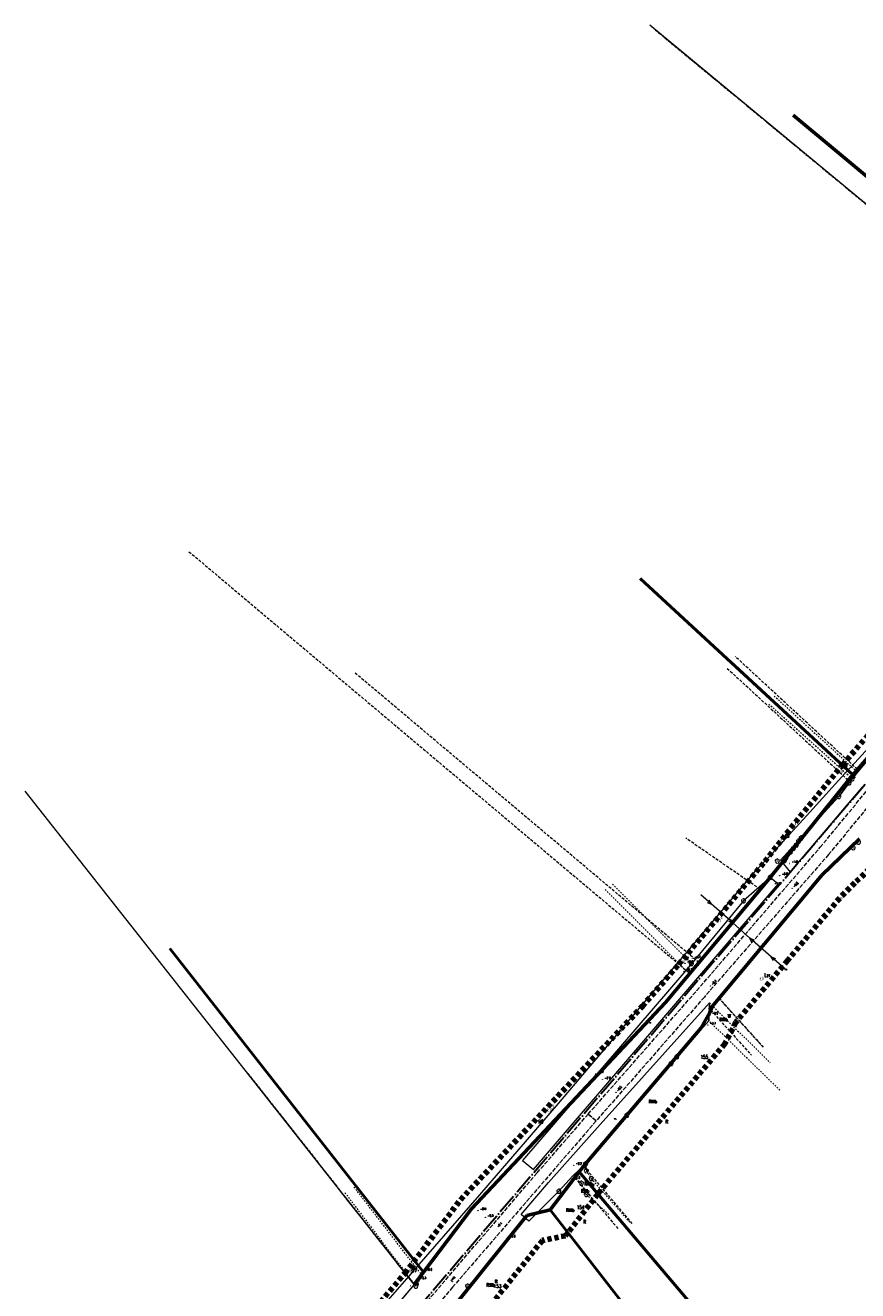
# Model space of a CAD drawing. Header units: metres. Extents: x 7389918 to 7395901, y 5992959 to 5996029.
# Tile 10 of 66: x 7390635 to 7390929, y 5993544 to 5993991. Entities that reach past the tile are written whole.
import ezdxf
from ezdxf.enums import TextEntityAlignment as Align

# ---------------------------------------------------------------- set-up
doc = ezdxf.new("R2010")
doc.units = ezdxf.units.M
doc.header["$MEASUREMENT"] = 0
for name, pattern in [('1', [0]), ('2', [1.5, 1, -0.5]), ('2_OTKJ', [2, 1.5, -0.5]), ('2_OTKR', [0]), ('2_OTWM', [1, 0.5, -0.5]), ('4', [2.5, 1.5, -1]), ('4_SUEP_A', [0]), ('4_SUTP_A', [0]), ('ACAD_ISO04W100', [30, 24, -3, 0, -3])]:
    doc.linetypes.add(name, pattern=pattern)
doc.layers.get('0').update_dxf_attribs({"color": 250, "linetype": 'CONTINUOUS', "lineweight": 100})
for name, color, linetype, lineweight in [('# Orlen Projekt - granice nieustalone do ustalenia', 6, 'CONTINUOUS', 100), ('# projektowana LNSN', 10, 'CONTINUOUS', 30), ('Dzialki', 7, '1', 18), ('GRANICE_ZLE_L_0', 2, '1', 50), ('Numery_dzialek', 7, 'CONTINUOUS', 13), ('OTK_E_T_0', 7, 'CONTINUOUS', 0), ('OTK_E_T_4', 7, 'CONTINUOUS', 0), ('OTK_L_0', 7, '2_OTKJ', 18), ('OTK_L_5', 7, 'CONTINUOUS', 18), ('OTR_T_1', 7, 'CONTINUOUS', 18), ('OTW_L_3', 7, 'CONTINUOUS', 18), ('SUEP_L_0', 1, '4_SUEP_A', 18), ('SUP_T_2', 7, 'CONTINUOUS', 18)]:
    doc.layers.add(name, color=color, linetype=linetype, lineweight=lineweight)
for name, color, linetype, lineweight, true_color in [('Kontury', 7, '2', 18, 0x008000), ('Numery_konturow', 7, 'CONTINUOUS', 13, 0x008000), ('Numery_uzytkow', 7, 'CONTINUOUS', 13, 0x008000), ('OTZ_T_0', 7, 'CONTINUOUS', 18, 0x008000), ('SUTP_E_T_0', 7, 'CONTINUOUS', 0, 0xff9100), ('SUTP_L_0', 7, '4_SUTP_A', 18, 0xff9100), ('Uzytki', 7, '2', 18, 0x008000), ('ZAKRES_L_0', 7, '4', 100, 0x008080)]:
    doc.layers.add(name, color=color, linetype=linetype, lineweight=lineweight, true_color=true_color)
doc.styles.get("Standard").update_dxf_attribs({"font": 'Simplex.SHX', "width": 0.75})

# ---------------------------------------------------------------- blocks, each defined once
blk = doc.blocks.new('2_OTRN')
at = {"linetype": 'Continuous'}
blk.add_circle((0, 0), 0.045, dxfattribs=at)
blk = doc.blocks.new('2_OTZL')
at = {"linetype": 'Continuous'}
blk.add_circle((0, 0), 0.045, dxfattribs=at)
for centre, start, end in [((-0.36, 0.12), 102.1445, 221.86), ((0, 0.38), 30.1401, 149.8599), ((0.36, 0.12), 318.14, 77.8555), ((-0.22, -0.3), 174.1482, 293.8542), ((0.22, -0.3), 246.1458, 5.8518)]:
    blk.add_arc(centre, 0.375, start, end, dxfattribs=at)
blk = doc.blocks.new('4_SUPP')
at = {"linetype": 'Continuous'}
blk.add_circle((0, 0), 0.25, dxfattribs=at)

msp = doc.modelspace()

# ---------------------------------------------------------------- linework, layer by layer
at = {"layer": '# Orlen Projekt - granice nieustalone do ustalenia', "linetype": '1', "lineweight": 60}
for p, q in [((7391031.95, 5993854.08), (7390906.08, 5993958.92)), ((7390927.07, 5993726.24), (7390972.31, 5993778.53)), ((7390896.94, 5993688.68), (7390927.07, 5993726.24)), ((7390916.19, 5993690.79), (7390929.52, 5993703.65)), ((7390861, 5993645.87), (7390896.94, 5993688.68)), ((7390895.96, 5993666.54), (7390916.19, 5993690.79)), ((7390877.52, 5993644.48), (7390895.96, 5993666.54)), ((7390792.61, 5993573.07), (7390861, 5993645.87)), ((7390876.66, 5993642.4), (7390877.52, 5993644.48)), ((7390873.62, 5993636.9), (7390876.66, 5993642.4)), ((7390832.9, 5993588.96), (7390873.62, 5993636.9)), ((7390830.62, 5993586.1), (7390832.9, 5993588.96)), ((7390820.42, 5993572.69), (7390830.62, 5993586.1)), ((7390775.72, 5993550.76), (7390792.61, 5993573.07)), ((7390812.1, 5993570.78), (7390820.42, 5993572.69)), ((7390772.43, 5993521.3), (7390812.1, 5993570.78)), ((7390772.41, 5993546.38), (7390775.72, 5993550.76))]:
    msp.add_line(p, q, dxfattribs=at)
at = {"layer": '# projektowana LNSN', "linetype": 'ACAD_ISO04W100', "ltscale": 0.3}
msp.add_lwpolyline([(7391033.34, 5993857.22), (7391044.1, 5993848.03), (7391044.1, 5993848.03), (7390948.79, 5993732.26), (7390948.79, 5993732.26), (7390948.79, 5993732.26), (7390943.34, 5993736.67), (7390943.34, 5993736.67), (7390683.96, 5993432.72)], dxfattribs=at)
msp.add_lwpolyline([(7391033.34, 5993857.22), (7391044.1, 5993848.03), (7391044.1, 5993848.03), (7390948.79, 5993732.26), (7390948.79, 5993732.26), (7390948.79, 5993732.26), (7390943.34, 5993736.67), (7390943.34, 5993736.67), (7390683.96, 5993432.72)], dxfattribs=at)
at = {"layer": 'Dzialki'}
for p, q in [((7390985.76, 5993882.88), (7390855.48, 5993990.6)), ((7390906.08, 5993958.92), (7391031.95, 5993854.08)), ((7390852.16, 5993795.48), (7390927.07, 5993726.24)), ((7390927.07, 5993726.24), (7390972.31, 5993778.53)), ((7390896.94, 5993688.68), (7390927.07, 5993726.24)), ((7390772.41, 5993546.38), (7390635.3, 5993720.45)), ((7390916.19, 5993690.79), (7390929.52, 5993703.65)), ((7390861, 5993645.87), (7390896.94, 5993688.68)), ((7390895.96, 5993666.54), (7390916.19, 5993690.79)), ((7390686.24, 5993664.94), (7390775.72, 5993550.76)), ((7390877.52, 5993644.48), (7390895.96, 5993666.54)), ((7390792.61, 5993573.07), (7390861, 5993645.87)), ((7390876.66, 5993642.4), (7390877.52, 5993644.48)), ((7390873.62, 5993636.9), (7390876.66, 5993642.4)), ((7390832.9, 5993588.96), (7390873.62, 5993636.9)), ((7390830.62, 5993586.1), (7390832.9, 5993588.96)), ((7390820.42, 5993572.69), (7390830.62, 5993586.1)), ((7390912.97, 5993488.97), (7390830.62, 5993586.1)), ((7390775.72, 5993550.76), (7390792.61, 5993573.07)), ((7390812.1, 5993570.78), (7390820.42, 5993572.69)), ((7390898.93, 5993471.94), (7390820.42, 5993572.69)), ((7390772.43, 5993521.3), (7390812.1, 5993570.78)), ((7390775.72, 5993550.76), (7390772.41, 5993546.38)), ((7390772.41, 5993546.38), (7390709.14, 5993471.6))]:
    msp.add_line(p, q, dxfattribs=at)
at = {"layer": 'GRANICE_ZLE_L_0'}
for p, q in [((7390927.07, 5993726.24), (7390852.16, 5993795.48)), ((7390883.88, 5993766.16), (7390927.07, 5993726.24)), ((7390775.72, 5993550.76), (7390686.24, 5993664.94)), ((7390830.62, 5993586.1), (7390912.97, 5993488.97)), ((7390820.42, 5993572.69), (7390898.93, 5993471.94))]:
    msp.add_line(p, q, dxfattribs=at)
at = {"layer": 'Kontury'}
for p, q in [((7390857.41, 5993989.01), (7390985.76, 5993882.88)), ((7390693.02, 5993804.91), (7390869.63, 5993656.14)), ((7390972.31, 5993778.53), (7390928.71, 5993728.13)), ((7390928.71, 5993728.13), (7390885.63, 5993767.96)), ((7390882.81, 5993763.75), (7390925.51, 5993724.29)), ((7390872.83, 5993659.97), (7390751.49, 5993762.19)), ((7390928.71, 5993728.13), (7390927.07, 5993726.24)), ((7390925.51, 5993724.29), (7390896.94, 5993688.68)), ((7390927.07, 5993726.24), (7390925.51, 5993724.29)), ((7390894.5, 5993685.77), (7390868.18, 5993703.88)), ((7390916.19, 5993690.79), (7390929.52, 5993703.65)), ((7390896.94, 5993688.68), (7390894.5, 5993685.77)), ((7390895.96, 5993666.54), (7390916.19, 5993690.79)), ((7390894.5, 5993685.77), (7390872.83, 5993659.97)), ((7390775.72, 5993550.76), (7390686.24, 5993664.94)), ((7390879.95, 5993647.38), (7390895.96, 5993666.54)), ((7390869.63, 5993656.14), (7390861, 5993645.87)), ((7390872.83, 5993659.97), (7390869.63, 5993656.14)), ((7390877.52, 5993644.48), (7390879.95, 5993647.38)), ((7390879.95, 5993647.38), (7390895.52, 5993630.12)), ((7390861, 5993645.87), (7390792.61, 5993573.07)), ((7390876.66, 5993642.4), (7390876.99, 5993643.21)), ((7390876.99, 5993643.21), (7390877.52, 5993644.48)), ((7390876.99, 5993643.21), (7390891.38, 5993627.24)), ((7390873.62, 5993636.9), (7390876.66, 5993642.4)), ((7390832.9, 5993588.96), (7390873.62, 5993636.9)), ((7390713.77, 5993620.83), (7390772.41, 5993546.38)), ((7390832.21, 5993588.1), (7390832.9, 5993588.96)), ((7390829.07, 5993584.07), (7390830.62, 5993586.1)), ((7390830.62, 5993586.1), (7390832.21, 5993588.1)), ((7390830.62, 5993586.1), (7390847.86, 5993565.77)), ((7390849.35, 5993567.88), (7390832.21, 5993588.1)), ((7390820.42, 5993572.69), (7390829.07, 5993584.07)), ((7390829.07, 5993584.07), (7390844.31, 5993566.09)), ((7390792.61, 5993573.07), (7390775.72, 5993550.76)), ((7390812.1, 5993570.78), (7390820.42, 5993572.69)), ((7390834.95, 5993554.04), (7390820.42, 5993572.69)), ((7390773.71, 5993522.89), (7390812.1, 5993570.78)), ((7390775.72, 5993550.76), (7390772.41, 5993546.38)), ((7390772.41, 5993546.38), (7390714.48, 5993477.92))]:
    msp.add_line(p, q, dxfattribs=at)
at = {"layer": 'OTK_L_0', "linetype": '2_OTKJ'}
for p, q in [((7390915.62, 5993700.61), (7390981.22, 5993780.24)), ((7390980.32, 5993773.32), (7390918.59, 5993698.09)), ((7390872.09, 5993650.07), (7390915.62, 5993700.61)), ((7390918.59, 5993698.09), (7390874.76, 5993647.81)), ((7390833.77, 5993606.47), (7390872.09, 5993650.07)), ((7390874.76, 5993647.81), (7390836.58, 5993604.07)), ((7390836.58, 5993604.07), (7390785.94, 5993545.4)), ((7390815.81, 5993585.78), (7390833.77, 5993606.47)), ((7390833.77, 5993606.47), (7390836.58, 5993604.07)), ((7390836.58, 5993604.07), (7390833.77, 5993606.47)), ((7390769.26, 5993531.37), (7390815.81, 5993585.78)), ((7390785.94, 5993545.4), (7390743.2, 5993494.46))]:
    msp.add_line(p, q, dxfattribs=at)
at = {"layer": 'OTK_L_5', "linetype": '2_OTKR'}
for p, q in [((7390955.28, 5993758.9), (7390928.77, 5993727.09)), ((7390926.91, 5993724.74), (7390922.15, 5993718.5)), ((7390928.77, 5993727.09), (7390926.91, 5993724.74)), ((7390922.15, 5993718.5), (7390901.66, 5993696.03)), ((7390905.06, 5993691.87), (7390930.42, 5993721.76)), ((7390901.66, 5993696.03), (7390905.06, 5993691.87)), ((7390814.47, 5993586.91), (7390900.79, 5993687.62)), ((7390897.97, 5993690.01), (7390888.58, 5993681.72)), ((7390900.79, 5993687.62), (7390897.97, 5993690.01)), ((7390888.58, 5993681.72), (7390870.17, 5993659.56)), ((7390868.24, 5993657.14), (7390810.67, 5993590.15)), ((7390870.17, 5993659.56), (7390868.24, 5993657.14)), ((7390838.03, 5993602.84), (7390876.55, 5993645.77)), ((7390876.55, 5993645.77), (7390876.32, 5993639.45)), ((7390876.32, 5993639.45), (7390865.06, 5993626.71)), ((7390865.06, 5993626.71), (7390832.9, 5993588.95)), ((7390819.8, 5993582.37), (7390838.03, 5993602.84)), ((7390810.67, 5993590.15), (7390814.47, 5993586.91)), ((7390832.9, 5993588.95), (7390828.41, 5993584.76)), ((7390828.41, 5993584.76), (7390823.46, 5993579.26)), ((7390810.14, 5993571.03), (7390819.8, 5993582.37)), ((7390823.46, 5993579.26), (7390812.88, 5993568.69)), ((7390812.88, 5993568.69), (7390810.14, 5993571.03))]:
    msp.add_line(p, q, dxfattribs=at)
at = {"layer": 'OTW_L_3', "linetype": '2_OTWM'}
for p, q in [((7390926.91, 5993724.74), (7390897.2, 5993751.38)), ((7390899.4, 5993753.98), (7390928.77, 5993727.09)), ((7390928.77, 5993727.09), (7390926.91, 5993724.74)), ((7390870.17, 5993659.56), (7390842.09, 5993687.98)), ((7390839.75, 5993685.76), (7390868.24, 5993657.14)), ((7390868.24, 5993657.14), (7390870.17, 5993659.56)), ((7390876.32, 5993639.45), (7390876.55, 5993645.77)), ((7390876.55, 5993645.77), (7390897.95, 5993624.61)), ((7390901.35, 5993614.95), (7390876.32, 5993639.45)), ((7390828.41, 5993584.76), (7390832.9, 5993588.95)), ((7390832.9, 5993588.95), (7390833.16, 5993586.49)), ((7390831.39, 5993582.09), (7390828.41, 5993584.76)), ((7390833.16, 5993586.49), (7390834.88, 5993583.72)), ((7390775.33, 5993549.45), (7390750.95, 5993581.12)), ((7390833.12, 5993578.12), (7390831.39, 5993582.09)), ((7390834.88, 5993583.72), (7390848.77, 5993568.03)), ((7390748.02, 5993578.75), (7390773, 5993545.79)), ((7390841.06, 5993571.13), (7390833.12, 5993578.12)), ((7390773, 5993545.79), (7390775.33, 5993549.45))]:
    msp.add_line(p, q, dxfattribs=at)
at = {"layer": 'SUEP_L_0', "linetype": '4_SUEP_A'}
for p, q in [((7390877.26, 5993680.56), (7390873.5, 5993683.86)), ((7390875.8, 5993681.17), (7390877.26, 5993680.56)), ((7390877.26, 5993680.56), (7390876.46, 5993681.92)), ((7390884.77, 5993673.95), (7390877.26, 5993680.56)), ((7390883.31, 5993674.57), (7390884.77, 5993673.95)), ((7390884.77, 5993673.95), (7390883.97, 5993675.32)), ((7390890.84, 5993668.61), (7390884.77, 5993673.95)), ((7390898.35, 5993662.01), (7390890.84, 5993668.61)), ((7390891.47, 5993667.06), (7390890.84, 5993668.61)), ((7390890.84, 5993668.61), (7390892.29, 5993668)), ((7390902.1, 5993658.71), (7390898.35, 5993662.01)), ((7390899.14, 5993660.64), (7390898.35, 5993662.01)), ((7390898.35, 5993662.01), (7390899.8, 5993661.39)), ((7390902.82, 5993658.09), (7390902.1, 5993658.71))]:
    msp.add_line(p, q, dxfattribs=at)
at = {"layer": 'SUP_T_2', "linetype": 'Continuous', "lineweight": 0}
for p, q in [((7390902.48, 5993658.38), (7390902.86, 5993658.06)), ((7390902.79, 5993658.12), (7390903.17, 5993657.8))]:
    msp.add_line(p, q, dxfattribs=at)
at = {"layer": 'SUTP_L_0', "linetype": '4_SUTP_A'}
for p, q in [((7390926.6, 5993729.12), (7390938.83, 5993742.5)), ((7390924.26, 5993726.65), (7390926.6, 5993729.12)), ((7390912, 5993713.01), (7390924.26, 5993726.65)), ((7390898.71, 5993698.45), (7390912, 5993713.01)), ((7390892.63, 5993692.08), (7390898.71, 5993698.45)), ((7390867.02, 5993661.75), (7390892.63, 5993692.08)), ((7390823.31, 5993610.26), (7390867.02, 5993661.75)), ((7390795.54, 5993577.99), (7390823.31, 5993610.26)), ((7390773.39, 5993552.5), (7390795.54, 5993577.99)), ((7390755.2, 5993531.77), (7390770.65, 5993549.27)), ((7390770.65, 5993549.27), (7390773.39, 5993552.5))]:
    msp.add_line(p, q, dxfattribs=at)
at = {"layer": 'Uzytki'}
for p, q in [((7390985.76, 5993882.88), (7390857.41, 5993989.01)), ((7390693.02, 5993804.91), (7390869.63, 5993656.14)), ((7390972.31, 5993778.53), (7390928.71, 5993728.13)), ((7390928.71, 5993728.13), (7390885.63, 5993767.96)), ((7390882.81, 5993763.75), (7390925.51, 5993724.29)), ((7390872.83, 5993659.97), (7390751.49, 5993762.19)), ((7390928.71, 5993728.13), (7390927.07, 5993726.24)), ((7390925.51, 5993724.29), (7390896.94, 5993688.68)), ((7390927.07, 5993726.24), (7390925.51, 5993724.29)), ((7390894.5, 5993685.77), (7390868.18, 5993703.88)), ((7390916.19, 5993690.79), (7390929.52, 5993703.65)), ((7390896.94, 5993688.68), (7390894.5, 5993685.77)), ((7390895.96, 5993666.54), (7390916.19, 5993690.79)), ((7390894.5, 5993685.77), (7390872.83, 5993659.97)), ((7390686.24, 5993664.94), (7390775.72, 5993550.76)), ((7390879.95, 5993647.38), (7390895.96, 5993666.54)), ((7390869.63, 5993656.14), (7390861, 5993645.87)), ((7390872.83, 5993659.97), (7390869.63, 5993656.14)), ((7390877.52, 5993644.48), (7390879.95, 5993647.38)), ((7390895.52, 5993630.12), (7390879.95, 5993647.38)), ((7390861, 5993645.87), (7390792.61, 5993573.07)), ((7390876.66, 5993642.4), (7390876.99, 5993643.21)), ((7390876.99, 5993643.21), (7390877.52, 5993644.48)), ((7390876.99, 5993643.21), (7390891.38, 5993627.24)), ((7390873.62, 5993636.9), (7390876.66, 5993642.4)), ((7390832.9, 5993588.96), (7390873.62, 5993636.9)), ((7390772.41, 5993546.38), (7390713.77, 5993620.83)), ((7390832.21, 5993588.1), (7390832.9, 5993588.96)), ((7390829.07, 5993584.07), (7390830.62, 5993586.1)), ((7390830.62, 5993586.1), (7390832.21, 5993588.1)), ((7390849.35, 5993567.88), (7390832.21, 5993588.1)), ((7390820.42, 5993572.69), (7390829.07, 5993584.07)), ((7390829.07, 5993584.07), (7390844.31, 5993566.09)), ((7390792.61, 5993573.07), (7390775.72, 5993550.76)), ((7390812.1, 5993570.78), (7390820.42, 5993572.69)), ((7390834.95, 5993554.04), (7390820.42, 5993572.69)), ((7390773.71, 5993522.89), (7390812.1, 5993570.78)), ((7390775.72, 5993550.76), (7390772.41, 5993546.38)), ((7390772.41, 5993546.38), (7390714.48, 5993477.92))]:
    msp.add_line(p, q, dxfattribs=at)
at = {"layer": 'ZAKRES_L_0', "linetype": '4'}
for p, q in [((7390923.4, 5993729.64), (7390968.04, 5993781.23)), ((7390906.86, 5993709.51), (7390923.4, 5993729.64)), ((7390896.09, 5993695.61), (7390906.86, 5993709.51)), ((7390865.79, 5993659.37), (7390896.09, 5993695.61)), ((7390932.98, 5993693.04), (7390927.87, 5993688.05)), ((7390927.87, 5993688.05), (7390922.48, 5993682.72)), ((7390922.48, 5993682.72), (7390904.05, 5993660.63)), ((7390904.05, 5993660.63), (7390885.89, 5993638.9)), ((7390852.89, 5993644.54), (7390865.79, 5993659.37)), ((7390788.78, 5993576.3), (7390852.89, 5993644.54)), ((7390885.89, 5993638.9), (7390881.98, 5993631.29)), ((7390881.98, 5993631.29), (7390838.35, 5993579.75)), ((7390769.2, 5993550.43), (7390788.78, 5993576.3)), ((7390837.23, 5993578.27), (7390825.79, 5993563.58)), ((7390838.35, 5993579.75), (7390837.23, 5993578.27)), ((7390825.79, 5993563.58), (7390817.64, 5993561.94)), ((7390817.64, 5993561.94), (7390780.5, 5993515.38)), ((7390705.75, 5993475.33), (7390769.2, 5993550.43))]:
    msp.add_line(p, q, dxfattribs=at)

# ---------------------------------------------------------------- block references
at = {"layer": 'OTR_T_1'}
for p in [(7390925.04, 5993724.82), (7390904.86, 5993694.9), (7390898.78, 5993687.25), (7390901.34, 5993690.63), (7390905.71, 5993686.17), (7390870.58, 5993661.29), (7390867.58, 5993656.84), (7390867.94, 5993659.66), (7390876.94, 5993651.67), (7390876.79, 5993641.5), (7390876, 5993637.95), (7390836.34, 5993620.69), (7390838.83, 5993618.65), (7390843.57, 5993614.19), (7390828.7, 5993588.46), (7390828.08, 5993583.54), (7390794.93, 5993572.44), (7390797.51, 5993570.08), (7390801.33, 5993566.14), (7390805.31, 5993562.8), (7390775.92, 5993551.04), (7390771.17, 5993545.93), (7390773.76, 5993548.15)]:
    msp.add_blockref('2_OTRN', p, dxfattribs=at)
at = {"layer": 'OTZ_T_0'}
for p in [(7390925.8, 5993723.35), (7390926.91, 5993724.74), (7390922.15, 5993718.5), (7390906.22, 5993700.28), (7390907.18, 5993701.39), (7390907.93, 5993702.76), (7390908.94, 5993703.91), (7390927.27, 5993700.43), (7390929.09, 5993702.42), (7390900.48, 5993695.75), (7390902.99, 5993695.96), (7390903.54, 5993696.88), (7390905.16, 5993699.03), (7390897.97, 5993690.01), (7390888.58, 5993681.72), (7390870.17, 5993659.56), (7390863.01, 5993624.29), (7390865.06, 5993626.71), (7390847.45, 5993606.08), (7390832.9, 5993588.95), (7390833.16, 5993586.49), (7390834.88, 5993583.72), (7390823.46, 5993579.26), (7390831.39, 5993582.09), (7390833.12, 5993578.12), (7390773, 5993545.79), (7390791.3, 5993545.83)]:
    msp.add_blockref('2_OTZL', p, dxfattribs=at)
at = {"layer": 'SUP_T_2'}
for p in [(7390902.1, 5993658.71), (7390903.55, 5993657.48)]:
    msp.add_blockref('4_SUPP', p, dxfattribs=at)

# ---------------------------------------------------------------- texts
at = {"layer": 'Numery_dzialek', "width": 0.7}
for s, p in [('155', (7390873.31, 5993627.24)), ('96', (7390816.19, 5993604.52)), ('154', (7390829.71, 5993574.25)), ('97', (7390771.51, 5993551.82)), ('153', (7390800.42, 5993546.42))]:
    msp.add_text(s, height=1.25, dxfattribs=at).set_placement(p, align=Align.TOP_LEFT)
at = {"layer": 'Numery_konturow', "width": 0.7}
for s, p in [('ŁII', (7390923.57, 5993728.03)), ('ŁII', (7390924.95, 5993729.9)), ('ŁII', (7390903.23, 5993703.96)), ('ŁII', (7390880.46, 5993675.31)), ('ŁIII', (7390868.08, 5993660.77)), ('ŁII', (7390895.85, 5993654.95)), ('RIIIb', (7390882.97, 5993640.49)), ('RIIIb', (7390858.07, 5993611.59)), ('ŁIII', (7390821.28, 5993608.65)), ('RIIIb', (7390834.14, 5993580.02)), ('RIIIb', (7390835.34, 5993582.62)), ('RIIIb', (7390828.93, 5993573.24)), ('ŁIII', (7390771.51, 5993551.82)), ('RIIIb', (7390800.84, 5993546.84))]:
    msp.add_text(s, height=1.25, dxfattribs=at).set_placement(p, align=Align.TOP_RIGHT)
at = {"layer": 'Numery_uzytkow', "width": 0.7}
for s, p in [('W', (7390924.14, 5993728.92)), ('Br', (7390903.23, 5993703.96)), ('Ł', (7390880.46, 5993675.31)), ('W', (7390868.08, 5993660.77)), ('Lzr', (7390895.85, 5993654.95)), ('W', (7390882.97, 5993640.49)), ('Ł', (7390821.28, 5993608.65)), ('W', (7390834.74, 5993580.64)), ('W', (7390771.51, 5993551.82)), ('R', (7390800.84, 5993546.84))]:
    msp.add_text(s, height=1.25, dxfattribs=at).set_placement(p)
for p in [(7390861.5, 5993603.84), (7390832.53, 5993568.57)]:
    msp.add_text('R', height=1.25, dxfattribs=at).set_placement(p, align=Align.MIDDLE)
at = {"layer": 'OTK_E_T_0', "lineweight": 9, "width": 0.7}
msp.add_text('j.mb.', height=0.75, rotation=48.9523, dxfattribs=at).set_placement((7390786.19, 5993548.43), align=Align.MIDDLE)
at = {"layer": 'OTK_E_T_4', "lineweight": 9, "width": 0.7}
for p in [(7390855.73, 5993638.81), (7390843.34, 5993604.99)]:
    msp.add_text('w.', height=0.75, dxfattribs=at).set_placement(p, align=Align.MIDDLE)
at = {"layer": 'OTR_T_1', "lineweight": 9, "width": 0.7}
for s, p in [('-0.8', (7390925.79, 5993725.07)), ('-0.8', (7390902.09, 5993690.88)), ('-1.8', (7390905.61, 5993695.15)), ('-1.9', (7390899.53, 5993687.5)), ('-2.3', (7390868.69, 5993659.91)), ('-0.7', (7390871.33, 5993661.54)), ('-0.7', (7390868.33, 5993657.09)), ('-2.2', (7390877.54, 5993641.75)), ('-1.1', (7390876.75, 5993638.2)), ('-0.7', (7390837.09, 5993620.94)), ('-2.2', (7390839.58, 5993618.9)), ('-2.2', (7390829.45, 5993588.71)), ('-1.0', (7390828.83, 5993583.79)), ('-0.9', (7390795.68, 5993572.69)), ('-2.3', (7390798.26, 5993570.33)), ('-0.6', (7390806.06, 5993563.05)), ('-2.3', (7390774.51, 5993548.4)), ('-0.6', (7390776.67, 5993551.29)), ('-0.6', (7390771.92, 5993546.18))]:
    msp.add_text(s, height=0.75, dxfattribs=at).set_placement(p)
for s, rotation, p in [('-0.8', 44.5943, (7390906.46, 5993686.42)), ('-0.4', 46.7602, (7390877.69, 5993651.92)), ('-0.5', 47.7554, (7390844.32, 5993614.44)), ('-0.4', 46.6676, (7390802.08, 5993566.39))]:
    msp.add_text(s, height=0.75, rotation=rotation, dxfattribs=at).set_placement(p)
at = {"layer": 'SUTP_E_T_0', "lineweight": 9, "width": 0.7}
msp.add_text('t', height=0.75, rotation=49.6748, dxfattribs=at).set_placement((7390845.16, 5993636), align=Align.MIDDLE)

doc.saveas('drawing.dxf')
